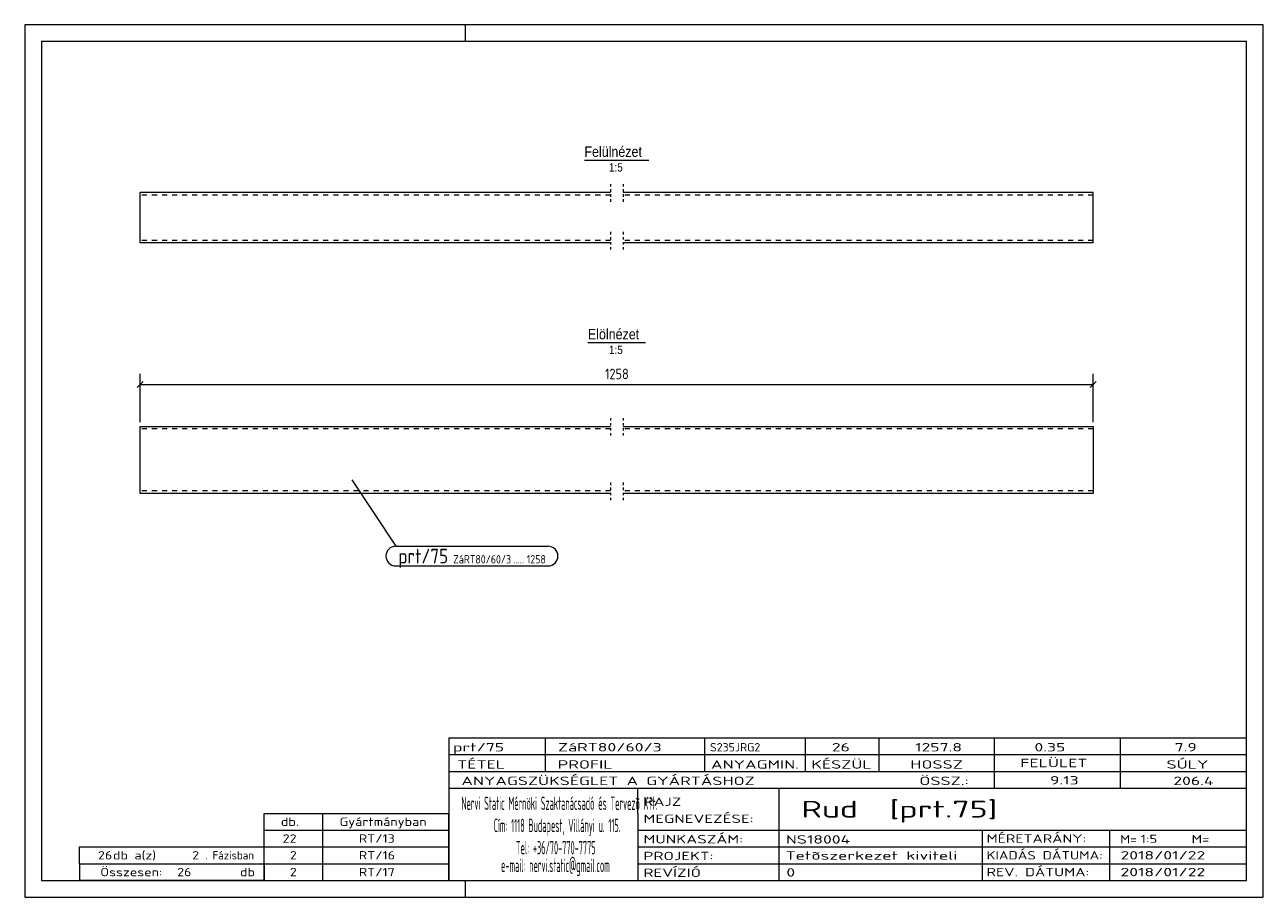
# Model space of a CAD drawing. Header units: millimetres. Extents: x 1 to 296, y 1 to 209.
import ezdxf

# ---------------------------------------------------------------- set-up
doc = ezdxf.new("R2010")
doc.units = ezdxf.units.MM
doc.header["$LTSCALE"] = 0.6
for name, pattern in [('XKITLINE00', [0]), ('XKITLINE01', [4, 1, -1, 1, -1]), ('XKITLINE02', [4, 2, -2])]:
    doc.linetypes.add(name, pattern=pattern)
for name, color, linetype, lineweight in [('DrawingSheet', 5, 'Continuous', 0), ('OtherObjectType', 1, 'Continuous', 0), ('Part', 2, 'Continuous', 0), ('PartMark', 3, 'Continuous', 0), ('Z-DIMENSIONS', 1, 'Continuous', 0)]:
    doc.layers.add(name, color=color, linetype=linetype, lineweight=lineweight)
doc.styles.add('ARIAL', font='ARIAL.TTF')
doc.styles.add('ISOCPEUR', font='ISOCPEUR.TTF')

msp = doc.modelspace()

# ---------------------------------------------------------------- linework, layer by layer
at = {"layer": 'DrawingSheet', "color": 2, "linetype": 'XKITLINE00', "lineweight": 0}
for p, q in [((296, 209), (1, 209)), ((1, 209), (1, 1)), ((106, 205), (106, 209)), ((296, 1), (296, 209)), ((106, 1), (106, 5)), ((1, 1), (296, 1))]:
    msp.add_line(p, q, dxfattribs=at)
at = {"layer": 'DrawingSheet', "color": 3, "linetype": 'XKITLINE00', "lineweight": 0}
for p, q in [((292, 205), (5, 205)), ((5, 205), (5, 5)), ((292, 5), (292, 205)), ((5, 5), (292, 5))]:
    msp.add_line(p, q, dxfattribs=at)
at = {"layer": 'OtherObjectType', "color": 6, "linetype": 'XKITLINE00', "lineweight": 0}
for p, q in [((134.31, 176.75), (149.69, 176.75)), ((135.14, 133.25), (148.86, 133.25))]:
    msp.add_line(p, q, dxfattribs=at)
at = {"layer": 'OtherObjectType', "color": 7, "linetype": 'XKITLINE00', "lineweight": 0}
for p, q in [((102, 39), (292, 39)), ((102, 39), (102, 35)), ((102, 39), (292, 39)), ((125, 35), (125, 39)), ((163, 35), (163, 39)), ((187, 35), (187, 39)), ((204.5, 35), (204.5, 39)), ((232, 35), (232, 39)), ((262, 35), (262, 39)), ((292, 35), (292, 39)), ((102, 35), (292, 35)), ((102, 35), (102, 5)), ((102, 35), (292, 35)), ((125, 31), (125, 35)), ((163, 31), (163, 35)), ((187, 31), (187, 35)), ((204.5, 31), (204.5, 35)), ((232, 31), (232, 35)), ((262, 31), (262, 35)), ((292, 31), (292, 35)), ((102, 31), (292, 31)), ((232, 27), (232, 31)), ((262, 27), (262, 31)), ((292, 27), (292, 31)), ((102, 27), (292, 27)), ((147, 21), (147, 27)), ((180.7, 17), (180.7, 27)), ((292, 21), (292, 27)), ((58, 21), (102, 21)), ((58, 17), (58, 21)), ((72, 17), (72, 21)), ((102, 17), (102, 21)), ((147, 21), (147, 5)), ((292, 17), (292, 21)), ((58, 17), (102, 17)), ((58, 13), (58, 17)), ((72, 13), (72, 17)), ((102, 13), (102, 17)), ((147, 17), (292, 17)), ((180.7, 5), (180.7, 17)), ((229.16, 13), (229.16, 17)), ((259.5, 5), (259.5, 17)), ((292, 13), (292, 17)), ((14, 9), (14, 13)), ((14, 13), (58, 13)), ((14, 13), (58, 13)), ((58, 9), (58, 13)), ((58, 13), (102, 13)), ((58, 9), (58, 13)), ((72, 9), (72, 13)), ((102, 9), (102, 13)), ((147, 13), (292, 13)), ((229.16, 5), (229.16, 13)), ((292, 9), (292, 13)), ((14, 9), (58, 9)), ((14, 9), (14, 5)), ((14, 9), (58, 9)), ((58, 9), (58, 5)), ((58, 9), (102, 9)), ((58, 5), (58, 9)), ((72, 5), (72, 9)), ((102, 5), (102, 9)), ((147, 9), (292, 9)), ((292, 5), (292, 9)), ((58, 5), (14, 5)), ((58, 5), (102, 5)), ((102, 5), (292, 5)), ((139.5, 5), (292, 5))]:
    msp.add_line(p, q, dxfattribs=at)
at = {"layer": 'Part', "color": 2, "linetype": 'XKITLINE00', "lineweight": 0}
for p, q in [((28.5, 157), (28.5, 169)), ((140.5, 169), (28.5, 169)), ((255.5, 169), (143.5, 169)), ((255.5, 157), (255.5, 169)), ((140.5, 157), (28.5, 157)), ((255.5, 157), (143.5, 157)), ((28.5, 97.25), (28.5, 113.25)), ((28.5, 113.25), (140.5, 113.25)), ((143.5, 113.25), (255.5, 113.25)), ((255.5, 113.25), (255.5, 97.25)), ((140.5, 97.25), (28.5, 97.25)), ((255.5, 97.25), (143.5, 97.25))]:
    msp.add_line(p, q, dxfattribs=at)
at = {"layer": 'Part', "color": 7, "linetype": 'XKITLINE02', "lineweight": 0}
for p, q in [((140.5, 168.4), (28.5, 168.4)), ((255.5, 168.4), (143.5, 168.4)), ((140.5, 157.6), (28.5, 157.6)), ((255.5, 157.6), (143.5, 157.6)), ((140.5, 112.65), (28.5, 112.65)), ((255.5, 112.65), (143.5, 112.65)), ((140.5, 97.85), (28.5, 97.85)), ((255.5, 97.85), (143.5, 97.85))]:
    msp.add_line(p, q, dxfattribs=at)
at = {"layer": 'Part', "color": 2, "linetype": 'XKITLINE01', "lineweight": 0}
for p, q in [((140.5, 171), (140.5, 166.4)), ((143.5, 171), (143.5, 166.4)), ((140.5, 159.6), (140.5, 155)), ((143.5, 159.6), (143.5, 155)), ((140.5, 115.25), (140.5, 110.65)), ((143.5, 115.25), (143.5, 110.65)), ((140.5, 99.85), (140.5, 95.24)), ((143.5, 99.85), (143.5, 95.24))]:
    msp.add_line(p, q, dxfattribs=at)
at = {"layer": 'PartMark', "color": 7, "linetype": 'XKITLINE00', "lineweight": 0}
for p, q in [((78.87, 100.5), (89.37, 84.67)), ((89.37, 84.67), (125.65, 84.67)), ((89.37, 79.97), (125.65, 79.97))]:
    msp.add_line(p, q, dxfattribs=at)
for centre, start, end in [((89.37, 82.32), 90, 270), ((125.65, 82.32), 270, 90)]:
    msp.add_arc(centre, 2.35, start, end, dxfattribs=at)
at = {"layer": 'Z-DIMENSIONS', "color": 7, "linetype": 'XKITLINE00', "lineweight": 0}
for p, q in [((29.21, 123.95), (27.79, 122.54)), ((28.5, 114.25), (28.5, 125.75)), ((256.21, 123.95), (254.79, 122.54)), ((255.5, 114.25), (255.5, 125.75)), ((28.5, 123.25), (255.5, 123.25))]:
    msp.add_line(p, q, dxfattribs=at)
at = {"layer": 'Z-DIMENSIONS', "color": 3}
for p in [(28.5, 123.25), (255.5, 123.25)]:
    msp.add_point(p, dxfattribs=at)

# ---------------------------------------------------------------- texts
at = {"layer": 'OtherObjectType', "color": 6, "style": 'ARIAL', "width": 0.85}
for s, height, p in [('Felülnézet', 2.5, (134.31, 177.5)), ('1:5', 2, (140.15, 174)), ('Elölnézet', 2.5, (135.14, 134)), ('1:5', 2, (140.15, 130.5))]:
    msp.add_text(s, height=height, dxfattribs=at).set_placement(p)
at = {"layer": 'OtherObjectType', "color": 7, "style": 'ISOCPEUR'}
for s, height, width, p in [('prt/75', 2, 1.525501, (103, 35.76)), ('ZáRT80/60/3', 2, 1.525501, (128, 35.76)), ('S235JRG2', 2, 1.02, (164.22, 35.76)), ('26', 2, 1.525501, (193.24, 35.76)), ('1257.8', 2, 1.525501, (213.08, 35.76)), ('0.35', 2, 1.525501, (241.51, 35.76)), ('7.9', 2, 1.525501, (274.91, 35.76)), ('TÉTEL', 2, 1.525501, (104, 31.66)), ('PROFIL', 2, 1.525501, (127.96, 31.66)), ('ANYAGMIN.', 2, 1.525501, (164.47, 31.66)), ('KÉSZÜL', 2, 1.525501, (188.37, 31.66)), ('HOSSZ', 2, 1.525501, (211.96, 31.66)), ('FELÜLET', 2, 1.525501, (238.13, 32)), ('SÚLY', 2, 1.525501, (272.96, 31.66)), ('ANYAGSZÜKSÉGLET A GYÁRTÁSHOZ', 2, 1.525501, (105, 27.75)), ('ÖSSZ.:', 2, 1.525501, (214.1, 27.75)), ('9.13', 2, 1.525501, (245.21, 27.88)), ('206.4', 2, 1.525501, (274.59, 27.75)), ('Nervi Static Mérnöki\xa0Szaktanácsadó\xa0és\xa0Tervezõ Kft.', 3.1765, 0.403093, (105, 21.82)), ('RAJZ', 2, 1.445, (148.38, 22.78)), ('Rud  [prt.75]', 4, 1.474651, (186, 20)), ('MEGNEVEZÉSE:', 2, 1.445, (148.38, 18.72)), ('db.', 2, 1.211571, (62, 18)), ('Gyártmányban', 2, 1.211571, (76, 18)), ('Cím:\xa01118 Budapest, Villányi u. 115.', 3.1765, 0.403093, (112.69, 16.53)), ('22', 2, 1.211571, (62.43, 14)), ('RT/13', 2, 1.211571, (80.57, 14)), ('MUNKASZÁM:', 2, 1.445, (148.38, 13.84)), ('NS18004', 2, 1.525501, (182.28, 13.78)), ('MÉRETARÁNY:', 2, 1.36, (230.1, 14)), ('M=', 2, 1.211571, (261.91, 13.84)), ('1:5', 2, 1.275, (266.79, 13.9)), ('M=', 2, 1.275, (278.95, 13.87)), ('26', 2, 1.211571, (18.43, 10)), ('db a(z)', 2, 1.211571, (22, 10)), ('2', 2, 1.211571, (40.86, 10)), ('. Fázisban', 2, 0.935, (44, 10)), ('2', 2, 1.211571, (64.14, 10)), ('RT/16', 2, 1.211571, (80.57, 10)), ('Tel:\xa0+36/70-770-7775', 3.1765, 0.403093, (117.97, 11.24)), ('PROJEKT:', 2, 1.445, (148.38, 9.84)), ('Tetõszerkezet kiviteli ', 2, 1.525501, (182.2, 9.94)), ('KIADÁS DÁTUMA:', 2, 1.275, (230.1, 10)), ('2018/01/22', 2, 1.525501, (262, 10)), ('e-mail:\xa0nervi.static@gmail.com', 3.1765, 0.403093, (114.45, 7)), ('Összesen:            db', 2, 1.211571, (19, 6)), ('26', 2, 1.211571, (37.29, 6)), ('2', 2, 1.211571, (64.14, 6)), ('RT/17', 2, 1.211571, (80.57, 6)), ('REVÍZIÓ', 2, 1.445, (148.38, 5.84)), ('0', 2, 1.525501, (182.41, 5.92)), ('REV. DÁTUMA:', 2, 1.36, (230.1, 6)), ('2018/01/22', 2, 1.525501, (262, 6))]:
    msp.add_text(s, height=height, dxfattribs=dict(at, width=width)).set_placement(p)
at = {"layer": 'PartMark', "color": 3, "style": 'ISOCPEUR', "width": 0.85}
msp.add_text('prt/75', height=3.5, dxfattribs=at).set_placement((89.97, 80.57))
at = {"layer": 'PartMark', "color": 4, "style": 'ISOCPEUR', "width": 0.85}
for s, p in [('ZáRT80/60/3', (103.05, 80.57)), ('1258', (120.58, 80.57)), ('.....', (117.4, 80.57))]:
    msp.add_text(s, height=2, dxfattribs=at).set_placement(p)
at = {"layer": 'Z-DIMENSIONS', "color": 3, "style": 'ISOCPEUR', "width": 0.85}
msp.add_text('1258', height=2.5, dxfattribs=at).set_placement((139.21, 124.5))

doc.saveas('drawing.dxf')
